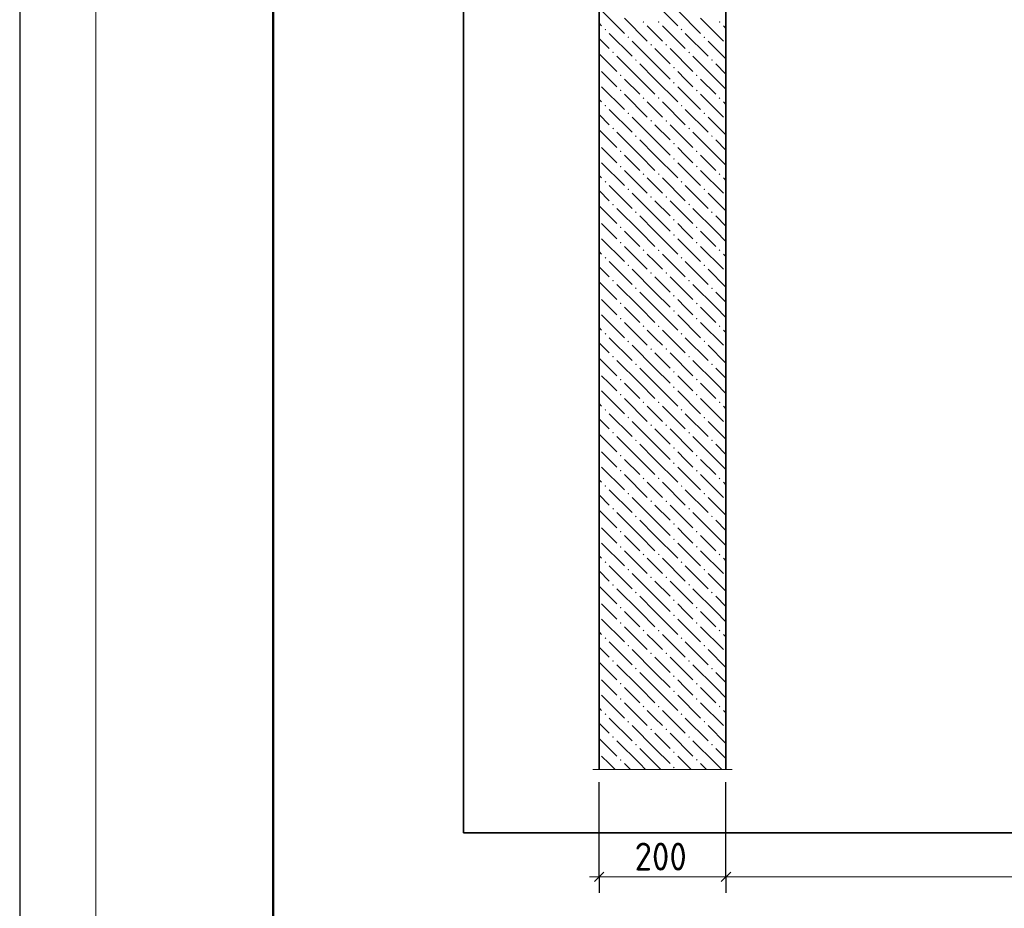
# Model space of a CAD drawing. Header units: millimetres. Extents: x 0 to 21005, y 0 to 14850.
# Tile 2 of 22: x 0 to 3883, y 7811 to 11316. Entities that reach past the tile are written whole.
import ezdxf

# ---------------------------------------------------------------- set-up
doc = ezdxf.new("R2010")
doc.units = ezdxf.units.MM
doc.layers.add('Standard', color=7, linetype='Continuous', lineweight=25)
doc.layers.add('Размерная линия_ общее', color=7, linetype='Continuous', lineweight=13)
doc.layers.add('ЖБ Стена верхний уровень', color=7, linetype='Continuous', lineweight=25, true_color=0x006e00)
doc.layers.add('Размерная выноска', color=7, linetype='Continuous')
doc.styles.add('ISOCPEUR', font='txt')

msp = doc.modelspace()

# ---------------------------------------------------------------- hatches: boundary and pattern name
at = {"layer": 'ЖБ Стена верхний уровень', "linetype": 'Continuous', "lineweight": 18, "transparency": 33554687}
for points in [[(2456.8, 11306.9), (2460, 11310.2), (2463.3, 11306.9), (2460, 11303.7)], [(2516.8, 11306.9), (2520, 11310.2), (2523.3, 11306.9), (2520, 11303.7)], [(2756.8, 11306.9), (2760, 11310.2), (2763.3, 11306.9), (2760, 11303.7)], [(2306.8, 11276.9), (2310, 11280.2), (2313.3, 11276.9), (2310, 11273.7)], [(2606.8, 11276.9), (2610, 11280.2), (2613.3, 11276.9), (2610, 11273.7)], [(2396.8, 11246.9), (2400, 11250.2), (2403.3, 11246.9), (2400, 11243.7)], [(2696.8, 11246.9), (2700, 11250.2), (2703.3, 11246.9), (2700, 11243.7)], [(2336.8, 11186.9), (2340, 11190.2), (2343.3, 11186.9), (2340, 11183.7)], [(2486.8, 11216.9), (2490, 11220.2), (2493.3, 11216.9), (2490, 11213.7)], [(2546.8, 11216.9), (2550, 11220.2), (2553.3, 11216.9), (2550, 11213.7)], [(2636.8, 11186.9), (2640, 11190.2), (2643.3, 11186.9), (2640, 11183.7)], [(2426.8, 11156.9), (2430, 11160.2), (2433.3, 11156.9), (2430, 11153.7)], [(2726.8, 11156.9), (2730, 11160.2), (2733.3, 11156.9), (2730, 11153.7)], [(2576.8, 11126.9), (2580, 11130.2), (2583.3, 11126.9), (2580, 11123.7)], [(2366.8, 11096.9), (2370, 11100.2), (2373.3, 11096.9), (2370, 11093.7)], [(2576.8, 11066.9), (2580, 11070.2), (2583.3, 11066.9), (2580, 11063.7)], [(2666.8, 11096.9), (2670, 11100.2), (2673.3, 11096.9), (2670, 11093.7)], [(2366.8, 11036.9), (2370, 11040.2), (2373.3, 11036.9), (2370, 11033.7)], [(2666.8, 11036.9), (2670, 11040.2), (2673.3, 11036.9), (2670, 11033.7)], [(2456.8, 11006.9), (2460, 11010.2), (2463.3, 11006.9), (2460, 11003.7)], [(2516.8, 11006.9), (2520, 11010.2), (2523.3, 11006.9), (2520, 11003.7)], [(2756.8, 11006.9), (2760, 11010.2), (2763.3, 11006.9), (2760, 11003.7)], [(2306.8, 10976.9), (2310, 10980.2), (2313.3, 10976.9), (2310, 10973.7)], [(2396.8, 10946.9), (2400, 10950.2), (2403.3, 10946.9), (2400, 10943.7)], [(2606.8, 10976.9), (2610, 10980.2), (2613.3, 10976.9), (2610, 10973.7)], [(2696.8, 10946.9), (2700, 10950.2), (2703.3, 10946.9), (2700, 10943.7)], [(2486.8, 10916.9), (2490, 10920.2), (2493.3, 10916.9), (2490, 10913.7)], [(2546.8, 10916.9), (2550, 10920.2), (2553.3, 10916.9), (2550, 10913.7)], [(2336.8, 10886.9), (2340, 10890.2), (2343.3, 10886.9), (2340, 10883.7)], [(2636.8, 10886.9), (2640, 10890.2), (2643.3, 10886.9), (2640, 10883.7)], [(2426.8, 10856.9), (2430, 10860.2), (2433.3, 10856.9), (2430, 10853.7)], [(2726.8, 10856.9), (2730, 10860.2), (2733.3, 10856.9), (2730, 10853.7)], [(2366.8, 10796.9), (2370, 10800.2), (2373.3, 10796.9), (2370, 10793.7)], [(2576.8, 10826.9), (2580, 10830.2), (2583.3, 10826.9), (2580, 10823.7)], [(2666.8, 10796.9), (2670, 10800.2), (2673.3, 10796.9), (2670, 10793.7)], [(2576.8, 10766.9), (2580, 10770.2), (2583.3, 10766.9), (2580, 10763.7)], [(2366.8, 10736.9), (2370, 10740.2), (2373.3, 10736.9), (2370, 10733.7)], [(2666.8, 10736.9), (2670, 10740.2), (2673.3, 10736.9), (2670, 10733.7)], [(2306.8, 10676.9), (2310, 10680.2), (2313.3, 10676.9), (2310, 10673.7)], [(2456.8, 10706.9), (2460, 10710.2), (2463.3, 10706.9), (2460, 10703.7)], [(2516.8, 10706.9), (2520, 10710.2), (2523.3, 10706.9), (2520, 10703.7)], [(2606.8, 10676.9), (2610, 10680.2), (2613.3, 10676.9), (2610, 10673.7)], [(2756.8, 10706.9), (2760, 10710.2), (2763.3, 10706.9), (2760, 10703.7)], [(2396.8, 10646.9), (2400, 10650.2), (2403.3, 10646.9), (2400, 10643.7)], [(2696.8, 10646.9), (2700, 10650.2), (2703.3, 10646.9), (2700, 10643.7)], [(2486.8, 10616.9), (2490, 10620.2), (2493.3, 10616.9), (2490, 10613.7)], [(2546.8, 10616.9), (2550, 10620.2), (2553.3, 10616.9), (2550, 10613.7)], [(2336.8, 10586.9), (2340, 10590.2), (2343.3, 10586.9), (2340, 10583.7)], [(2636.8, 10586.9), (2640, 10590.2), (2643.3, 10586.9), (2640, 10583.7)], [(2426.8, 10556.9), (2430, 10560.2), (2433.3, 10556.9), (2430, 10553.7)], [(2576.8, 10526.9), (2580, 10530.2), (2583.3, 10526.9), (2580, 10523.7)], [(2726.8, 10556.9), (2730, 10560.2), (2733.3, 10556.9), (2730, 10553.7)], [(2366.8, 10496.9), (2370, 10500.2), (2373.3, 10496.9), (2370, 10493.7)], [(2666.8, 10496.9), (2670, 10500.2), (2673.3, 10496.9), (2670, 10493.7)], [(2576.8, 10466.9), (2580, 10470.2), (2583.3, 10466.9), (2580, 10463.7)], [(2366.8, 10436.9), (2370, 10440.2), (2373.3, 10436.9), (2370, 10433.7)], [(2456.8, 10406.9), (2460, 10410.2), (2463.3, 10406.9), (2460, 10403.7)], [(2516.8, 10406.9), (2520, 10410.2), (2523.3, 10406.9), (2520, 10403.7)], [(2666.8, 10436.9), (2670, 10440.2), (2673.3, 10436.9), (2670, 10433.7)], [(2756.8, 10406.9), (2760, 10410.2), (2763.3, 10406.9), (2760, 10403.7)], [(2306.8, 10376.9), (2310, 10380.2), (2313.3, 10376.9), (2310, 10373.7)], [(2606.8, 10376.9), (2610, 10380.2), (2613.3, 10376.9), (2610, 10373.7)], [(2396.8, 10346.9), (2400, 10350.2), (2403.3, 10346.9), (2400, 10343.7)], [(2696.8, 10346.9), (2700, 10350.2), (2703.3, 10346.9), (2700, 10343.7)], [(2336.8, 10286.9), (2340, 10290.2), (2343.3, 10286.9), (2340, 10283.7)], [(2486.8, 10316.9), (2490, 10320.2), (2493.3, 10316.9), (2490, 10313.7)], [(2546.8, 10316.9), (2550, 10320.2), (2553.3, 10316.9), (2550, 10313.7)], [(2636.8, 10286.9), (2640, 10290.2), (2643.3, 10286.9), (2640, 10283.7)], [(2426.8, 10256.9), (2430, 10260.2), (2433.3, 10256.9), (2430, 10253.7)], [(2726.8, 10256.9), (2730, 10260.2), (2733.3, 10256.9), (2730, 10253.7)], [(2576.8, 10226.9), (2580, 10230.2), (2583.3, 10226.9), (2580, 10223.7)], [(2366.8, 10196.9), (2370, 10200.2), (2373.3, 10196.9), (2370, 10193.7)], [(2666.8, 10196.9), (2670, 10200.2), (2673.3, 10196.9), (2670, 10193.7)], [(2366.8, 10136.9), (2370, 10140.2), (2373.3, 10136.9), (2370, 10133.7)], [(2576.8, 10166.9), (2580, 10170.2), (2583.3, 10166.9), (2580, 10163.7)], [(2666.8, 10136.9), (2670, 10140.2), (2673.3, 10136.9), (2670, 10133.7)], [(2456.8, 10106.9), (2460, 10110.2), (2463.3, 10106.9), (2460, 10103.7)], [(2516.8, 10106.9), (2520, 10110.2), (2523.3, 10106.9), (2520, 10103.7)], [(2756.8, 10106.9), (2760, 10110.2), (2763.3, 10106.9), (2760, 10103.7)], [(2306.8, 10076.9), (2310, 10080.2), (2313.3, 10076.9), (2310, 10073.7)], [(2606.8, 10076.9), (2610, 10080.2), (2613.3, 10076.9), (2610, 10073.7)], [(2396.8, 10046.9), (2400, 10050.2), (2403.3, 10046.9), (2400, 10043.7)], [(2486.8, 10016.9), (2490, 10020.2), (2493.3, 10016.9), (2490, 10013.7)], [(2546.8, 10016.9), (2550, 10020.2), (2553.3, 10016.9), (2550, 10013.7)], [(2696.8, 10046.9), (2700, 10050.2), (2703.3, 10046.9), (2700, 10043.7)], [(2336.8, 9986.9), (2340, 9990.2), (2343.3, 9986.9), (2340, 9983.7)], [(2636.8, 9986.9), (2640, 9990.2), (2643.3, 9986.9), (2640, 9983.7)], [(2426.8, 9956.9), (2430, 9960.2), (2433.3, 9956.9), (2430, 9953.7)], [(2726.8, 9956.9), (2730, 9960.2), (2733.3, 9956.9), (2730, 9953.7)], [(2576.8, 9926.9), (2580, 9930.2), (2583.3, 9926.9), (2580, 9923.7)], [(2366.8, 9896.9), (2370, 9900.2), (2373.3, 9896.9), (2370, 9893.7)], [(2576.8, 9866.9), (2580, 9870.2), (2583.3, 9866.9), (2580, 9863.7)], [(2666.8, 9896.9), (2670, 9900.2), (2673.3, 9896.9), (2670, 9893.7)], [(2366.8, 9836.9), (2370, 9840.2), (2373.3, 9836.9), (2370, 9833.7)], [(2666.8, 9836.9), (2670, 9840.2), (2673.3, 9836.9), (2670, 9833.7)], [(2456.8, 9806.9), (2460, 9810.2), (2463.3, 9806.9), (2460, 9803.7)], [(2516.8, 9806.9), (2520, 9810.2), (2523.3, 9806.9), (2520, 9803.7)], [(2756.8, 9806.9), (2760, 9810.2), (2763.3, 9806.9), (2760, 9803.7)], [(2306.8, 9776.9), (2310, 9780.2), (2313.3, 9776.9), (2310, 9773.7)], [(2396.8, 9746.9), (2400, 9750.2), (2403.3, 9746.9), (2400, 9743.7)], [(2606.8, 9776.9), (2610, 9780.2), (2613.3, 9776.9), (2610, 9773.7)], [(2696.8, 9746.9), (2700, 9750.2), (2703.3, 9746.9), (2700, 9743.7)], [(2486.8, 9716.9), (2490, 9720.2), (2493.3, 9716.9), (2490, 9713.7)], [(2546.8, 9716.9), (2550, 9720.2), (2553.3, 9716.9), (2550, 9713.7)], [(2336.8, 9686.9), (2340, 9690.2), (2343.3, 9686.9), (2340, 9683.7)], [(2636.8, 9686.9), (2640, 9690.2), (2643.3, 9686.9), (2640, 9683.7)], [(2426.8, 9656.9), (2430, 9660.2), (2433.3, 9656.9), (2430, 9653.7)], [(2576.8, 9626.9), (2580, 9630.2), (2583.3, 9626.9), (2580, 9623.7)], [(2726.8, 9656.9), (2730, 9660.2), (2733.3, 9656.9), (2730, 9653.7)], [(2366.8, 9596.9), (2370, 9600.2), (2373.3, 9596.9), (2370, 9593.7)], [(2666.8, 9596.9), (2670, 9600.2), (2673.3, 9596.9), (2670, 9593.7)], [(2576.8, 9566.9), (2580, 9570.2), (2583.3, 9566.9), (2580, 9563.7)], [(2366.8, 9536.9), (2370, 9540.2), (2373.3, 9536.9), (2370, 9533.7)], [(2666.8, 9536.9), (2670, 9540.2), (2673.3, 9536.9), (2670, 9533.7)], [(2306.8, 9476.9), (2310, 9480.2), (2313.3, 9476.9), (2310, 9473.7)], [(2456.8, 9506.9), (2460, 9510.2), (2463.3, 9506.9), (2460, 9503.7)], [(2516.8, 9506.9), (2520, 9510.2), (2523.3, 9506.9), (2520, 9503.7)], [(2606.8, 9476.9), (2610, 9480.2), (2613.3, 9476.9), (2610, 9473.7)], [(2756.8, 9506.9), (2760, 9510.2), (2763.3, 9506.9), (2760, 9503.7)], [(2396.8, 9446.9), (2400, 9450.2), (2403.3, 9446.9), (2400, 9443.7)], [(2696.8, 9446.9), (2700, 9450.2), (2703.3, 9446.9), (2700, 9443.7)], [(2486.8, 9416.9), (2490, 9420.2), (2493.3, 9416.9), (2490, 9413.7)], [(2546.8, 9416.9), (2550, 9420.2), (2553.3, 9416.9), (2550, 9413.7)], [(2336.8, 9386.9), (2340, 9390.2), (2343.3, 9386.9), (2340, 9383.7)], [(2426.8, 9356.9), (2430, 9360.2), (2433.3, 9356.9), (2430, 9353.7)], [(2636.8, 9386.9), (2640, 9390.2), (2643.3, 9386.9), (2640, 9383.7)], [(2726.8, 9356.9), (2730, 9360.2), (2733.3, 9356.9), (2730, 9353.7)], [(2576.8, 9326.9), (2580, 9330.2), (2583.3, 9326.9), (2580, 9323.7)], [(2366.8, 9296.9), (2370, 9300.2), (2373.3, 9296.9), (2370, 9293.7)], [(2666.8, 9296.9), (2670, 9300.2), (2673.3, 9296.9), (2670, 9293.7)], [(2576.8, 9266.9), (2580, 9270.2), (2583.3, 9266.9), (2580, 9263.7)], [(2366.8, 9236.9), (2370, 9240.2), (2373.3, 9236.9), (2370, 9233.7)], [(2456.8, 9206.9), (2460, 9210.2), (2463.3, 9206.9), (2460, 9203.7)], [(2516.8, 9206.9), (2520, 9210.2), (2523.3, 9206.9), (2520, 9203.7)], [(2666.8, 9236.9), (2670, 9240.2), (2673.3, 9236.9), (2670, 9233.7)], [(2756.8, 9206.9), (2760, 9210.2), (2763.3, 9206.9), (2760, 9203.7)], [(2306.8, 9176.9), (2310, 9180.2), (2313.3, 9176.9), (2310, 9173.7)], [(2606.8, 9176.9), (2610, 9180.2), (2613.3, 9176.9), (2610, 9173.7)], [(2396.8, 9146.9), (2400, 9150.2), (2403.3, 9146.9), (2400, 9143.7)], [(2696.8, 9146.9), (2700, 9150.2), (2703.3, 9146.9), (2700, 9143.7)], [(2336.8, 9086.9), (2340, 9090.2), (2343.3, 9086.9), (2340, 9083.7)], [(2486.8, 9116.9), (2490, 9120.2), (2493.3, 9116.9), (2490, 9113.7)], [(2546.8, 9116.9), (2550, 9120.2), (2553.3, 9116.9), (2550, 9113.7)], [(2636.8, 9086.9), (2640, 9090.2), (2643.3, 9086.9), (2640, 9083.7)], [(2426.8, 9056.9), (2430, 9060.2), (2433.3, 9056.9), (2430, 9053.7)], [(2726.8, 9056.9), (2730, 9060.2), (2733.3, 9056.9), (2730, 9053.7)], [(2576.8, 9026.9), (2580, 9030.2), (2583.3, 9026.9), (2580, 9023.7)], [(2366.8, 8996.9), (2370, 9000.2), (2373.3, 8996.9), (2370, 8993.7)], [(2576.8, 8966.9), (2580, 8970.2), (2583.3, 8966.9), (2580, 8963.7)], [(2666.8, 8996.9), (2670, 9000.2), (2673.3, 8996.9), (2670, 8993.7)], [(2366.8, 8936.9), (2370, 8940.2), (2373.3, 8936.9), (2370, 8933.7)], [(2666.8, 8936.9), (2670, 8940.2), (2673.3, 8936.9), (2670, 8933.7)], [(2456.8, 8906.9), (2460, 8910.2), (2463.3, 8906.9), (2460, 8903.7)], [(2516.8, 8906.9), (2520, 8910.2), (2523.3, 8906.9), (2520, 8903.7)], [(2756.8, 8906.9), (2760, 8910.2), (2763.3, 8906.9), (2760, 8903.7)], [(2306.8, 8876.9), (2310, 8880.2), (2313.3, 8876.9), (2310, 8873.7)], [(2606.8, 8876.9), (2610, 8880.2), (2613.3, 8876.9), (2610, 8873.7)], [(2396.8, 8846.9), (2400, 8850.2), (2403.3, 8846.9), (2400, 8843.7)], [(2486.8, 8816.9), (2490, 8820.2), (2493.3, 8816.9), (2490, 8813.7)], [(2546.8, 8816.9), (2550, 8820.2), (2553.3, 8816.9), (2550, 8813.7)], [(2696.8, 8846.9), (2700, 8850.2), (2703.3, 8846.9), (2700, 8843.7)], [(2336.8, 8786.9), (2340, 8790.2), (2343.3, 8786.9), (2340, 8783.7)], [(2636.8, 8786.9), (2640, 8790.2), (2643.3, 8786.9), (2640, 8783.7)], [(2426.8, 8756.9), (2430, 8760.2), (2433.3, 8756.9), (2430, 8753.7)], [(2726.8, 8756.9), (2730, 8760.2), (2733.3, 8756.9), (2730, 8753.7)], [(2366.8, 8696.9), (2370, 8700.2), (2373.3, 8696.9), (2370, 8693.7)], [(2576.8, 8726.9), (2580, 8730.2), (2583.3, 8726.9), (2580, 8723.7)], [(2666.8, 8696.9), (2670, 8700.2), (2673.3, 8696.9), (2670, 8693.7)], [(2576.8, 8666.9), (2580, 8670.2), (2583.3, 8666.9), (2580, 8663.7)], [(2366.8, 8636.9), (2370, 8640.2), (2373.3, 8636.9), (2370, 8633.7)], [(2666.8, 8636.9), (2670, 8640.2), (2673.3, 8636.9), (2670, 8633.7)], [(2456.8, 8606.9), (2460, 8610.2), (2463.3, 8606.9), (2460, 8603.7)], [(2516.8, 8606.9), (2520, 8610.2), (2523.3, 8606.9), (2520, 8603.7)], [(2756.8, 8606.9), (2760, 8610.2), (2763.3, 8606.9), (2760, 8603.7)], [(2306.8, 8576.9), (2310, 8580.2), (2313.3, 8576.9), (2310, 8573.7)], [(2396.8, 8546.9), (2400, 8550.2), (2403.3, 8546.9), (2400, 8543.7)], [(2606.8, 8576.9), (2610, 8580.2), (2613.3, 8576.9), (2610, 8573.7)], [(2696.8, 8546.9), (2700, 8550.2), (2703.3, 8546.9), (2700, 8543.7)], [(2486.8, 8516.9), (2490, 8520.2), (2493.3, 8516.9), (2490, 8513.7)], [(2546.8, 8516.9), (2550, 8520.2), (2553.3, 8516.9), (2550, 8513.7)], [(2336.8, 8486.9), (2340, 8490.2), (2343.3, 8486.9), (2340, 8483.7)], [(2636.8, 8486.9), (2640, 8490.2), (2643.3, 8486.9), (2640, 8483.7)], [(2426.8, 8456.9), (2430, 8460.2), (2433.3, 8456.9), (2430, 8453.7)], [(2576.8, 8426.9), (2580, 8430.2), (2583.3, 8426.9), (2580, 8423.7)], [(2726.8, 8456.9), (2730, 8460.2), (2733.3, 8456.9), (2730, 8453.7)], [(2366.8, 8396.9), (2370, 8400.2), (2373.3, 8396.9), (2370, 8393.7)], [(2666.8, 8396.9), (2670, 8400.2), (2673.3, 8396.9), (2670, 8393.7)], [(2576.8, 8366.9), (2580, 8370.2), (2583.3, 8366.9), (2580, 8363.7)]]:
    msp.add_hatch(color=7, dxfattribs=at).paths.add_polyline_path(points, flags=16)

# ---------------------------------------------------------------- linework, layer by layer
at = {"layer": 'Standard', "color": 7, "linetype": 'Continuous', "lineweight": 25, "transparency": 33554687}
msp.add_line((1000, 14600), (1000, 529.1), dxfattribs=at)
msp.add_lwpolyline([(0, 0), (21000, 0), (21000, 14850), (0, 14850), (0, 0)], close=True, dxfattribs=at)
at = {"layer": 'Standard', "color": 7, "linetype": 'Continuous', "lineweight": 13, "transparency": 33554687}
msp.add_lwpolyline([(21005, 14764.4), (300, 14764.4), (300, 4836.2), (21005, 4836.2)], dxfattribs=at)
at = {"layer": 'Standard', "color": 7, "linetype": 'Continuous', "lineweight": 50, "transparency": 33554687}
msp.add_lwpolyline([(1000, 14600), (20750, 14600), (20750, 250), (1000, 250), (1000, 14600)], close=True, dxfattribs=at)
at = {"layer": 'Standard', "color": 254, "linetype": 'Continuous', "lineweight": 35, "true_color": 0xc4c4ff, "transparency": 33554687}
msp.add_lwpolyline([(1749.6, 8108.5), (19625.9, 8108.5), (19625.9, 13150.3), (1749.6, 13150.3), (1749.6, 8108.5)], dxfattribs=at)
at = {"layer": 'ЖБ Стена верхний уровень', "color": 7, "linetype": 'Continuous', "lineweight": 35, "transparency": 33554687}
for p, q in [((2285.1, 12046), (2285.1, 8358.5)), ((2785.1, 8358.5), (2785.1, 12046))]:
    msp.add_line(p, q, dxfattribs=at)
at = {"layer": 'ЖБ Стена верхний уровень', "color": 251, "linetype": 'Continuous', "lineweight": 18, "true_color": 0x575757, "transparency": 33554687}
for p, q in [((2505, 11381.9), (2595, 11291.9)), ((2295, 11351.9), (2385, 11261.9)), ((2595, 11351.9), (2685, 11261.9)), ((2285.1, 11301.8), (2295, 11291.9)), ((2385, 11321.9), (2475, 11231.9)), ((2685, 11321.9), (2775, 11231.9)), ((2325, 11261.9), (2415, 11171.9)), ((2505, 11261.9), (2475, 11291.9)), ((2535, 11231.9), (2505, 11261.9)), ((2535, 11291.9), (2625, 11201.9)), ((2625, 11261.9), (2715, 11171.9)), ((2785.1, 11281.8), (2775, 11291.9)), ((2285.1, 11241.8), (2325, 11201.9)), ((2505, 11141.9), (2415, 11231.9)), ((2785.1, 11161.8), (2715, 11231.9)), ((2505, 11201.9), (2565, 11141.9)), ((2565, 11201.9), (2655, 11111.9)), ((2285.1, 11181.8), (2355, 11111.9)), ((2445, 11081.9), (2355, 11171.9)), ((2745, 11081.9), (2655, 11171.9)), ((2325, 11081.9), (2295, 11111.9)), ((2445, 11141.9), (2505, 11081.9)), ((2505, 11141.9), (2565, 11081.9)), ((2625, 11081.9), (2595, 11111.9)), ((2745, 11141.9), (2785.1, 11101.8)), ((2355, 11051.9), (2325, 11081.9)), ((2385, 11081.9), (2445, 11021.9)), ((2445, 11081.9), (2505, 11021.9)), ((2505, 11081.9), (2595, 10991.9)), ((2655, 11051.9), (2625, 11081.9)), ((2685, 11081.9), (2745, 11021.9)), ((2745, 11081.9), (2785.1, 11041.8)), ((2295, 11051.9), (2385, 10961.9)), ((2595, 11051.9), (2685, 10961.9)), ((2285.1, 11001.8), (2295, 10991.9)), ((2385, 11021.9), (2475, 10931.9)), ((2505, 10961.9), (2475, 10991.9)), ((2535, 10991.9), (2625, 10901.9)), ((2685, 11021.9), (2775, 10931.9)), ((2785.1, 10981.8), (2775, 10991.9)), ((2325, 10961.9), (2415, 10871.9)), ((2535, 10931.9), (2505, 10961.9)), ((2625, 10961.9), (2715, 10871.9)), ((2285.1, 10941.8), (2325, 10901.9)), ((2505, 10841.9), (2415, 10931.9)), ((2785.1, 10861.8), (2715, 10931.9)), ((2285.1, 10881.8), (2355, 10811.9)), ((2505, 10901.9), (2565, 10841.9)), ((2565, 10901.9), (2655, 10811.9)), ((2445, 10781.9), (2355, 10871.9)), ((2445, 10841.9), (2505, 10781.9)), ((2505, 10841.9), (2565, 10781.9)), ((2745, 10781.9), (2655, 10871.9)), ((2745, 10841.9), (2785.1, 10801.8)), ((2325, 10781.9), (2295, 10811.9)), ((2625, 10781.9), (2595, 10811.9)), ((2355, 10751.9), (2325, 10781.9)), ((2385, 10781.9), (2445, 10721.9)), ((2445, 10781.9), (2505, 10721.9)), ((2505, 10781.9), (2595, 10691.9)), ((2655, 10751.9), (2625, 10781.9)), ((2685, 10781.9), (2745, 10721.9)), ((2745, 10781.9), (2785.1, 10741.8)), ((2295, 10751.9), (2385, 10661.9)), ((2385, 10721.9), (2475, 10631.9)), ((2595, 10751.9), (2685, 10661.9)), ((2685, 10721.9), (2775, 10631.9)), ((2285.1, 10701.8), (2295, 10691.9)), ((2505, 10661.9), (2475, 10691.9)), ((2535, 10691.9), (2625, 10601.9)), ((2785.1, 10681.8), (2775, 10691.9)), ((2285.1, 10641.8), (2325, 10601.9)), ((2325, 10661.9), (2415, 10571.9)), ((2535, 10631.9), (2505, 10661.9)), ((2625, 10661.9), (2715, 10571.9)), ((2505, 10541.9), (2415, 10631.9)), ((2505, 10601.9), (2565, 10541.9)), ((2565, 10601.9), (2655, 10511.9)), ((2785.1, 10561.8), (2715, 10631.9)), ((2285.1, 10581.8), (2355, 10511.9)), ((2445, 10481.9), (2355, 10571.9)), ((2745, 10481.9), (2655, 10571.9)), ((2445, 10541.9), (2505, 10481.9)), ((2505, 10541.9), (2565, 10481.9)), ((2745, 10541.9), (2785.1, 10501.8)), ((2325, 10481.9), (2295, 10511.9)), ((2625, 10481.9), (2595, 10511.9)), ((2295, 10451.9), (2385, 10361.9)), ((2355, 10451.9), (2325, 10481.9)), ((2385, 10481.9), (2445, 10421.9)), ((2445, 10481.9), (2505, 10421.9)), ((2505, 10481.9), (2595, 10391.9)), ((2595, 10451.9), (2685, 10361.9)), ((2655, 10451.9), (2625, 10481.9)), ((2685, 10481.9), (2745, 10421.9)), ((2745, 10481.9), (2785.1, 10441.8)), ((2385, 10421.9), (2475, 10331.9)), ((2685, 10421.9), (2775, 10331.9)), ((2285.1, 10401.8), (2295, 10391.9)), ((2505, 10361.9), (2475, 10391.9)), ((2535, 10391.9), (2625, 10301.9)), ((2785.1, 10381.8), (2775, 10391.9)), ((2285.1, 10341.8), (2325, 10301.9)), ((2325, 10361.9), (2415, 10271.9)), ((2505, 10241.9), (2415, 10331.9)), ((2535, 10331.9), (2505, 10361.9)), ((2625, 10361.9), (2715, 10271.9)), ((2785.1, 10261.8), (2715, 10331.9)), ((2505, 10301.9), (2565, 10241.9)), ((2565, 10301.9), (2655, 10211.9)), ((2285.1, 10281.8), (2355, 10211.9)), ((2445, 10181.9), (2355, 10271.9)), ((2745, 10181.9), (2655, 10271.9)), ((2445, 10241.9), (2505, 10181.9)), ((2505, 10241.9), (2565, 10181.9)), ((2745, 10241.9), (2785.1, 10201.8)), ((2325, 10181.9), (2295, 10211.9)), ((2355, 10151.9), (2325, 10181.9)), ((2385, 10181.9), (2445, 10121.9)), ((2445, 10181.9), (2505, 10121.9)), ((2505, 10181.9), (2595, 10091.9)), ((2625, 10181.9), (2595, 10211.9)), ((2655, 10151.9), (2625, 10181.9)), ((2685, 10181.9), (2745, 10121.9)), ((2745, 10181.9), (2785.1, 10141.8)), ((2295, 10151.9), (2385, 10061.9)), ((2595, 10151.9), (2685, 10061.9)), ((2285.1, 10101.8), (2295, 10091.9)), ((2385, 10121.9), (2475, 10031.9)), ((2685, 10121.9), (2775, 10031.9)), ((2325, 10061.9), (2415, 9971.9)), ((2505, 10061.9), (2475, 10091.9)), ((2535, 10031.9), (2505, 10061.9)), ((2535, 10091.9), (2625, 10001.9)), ((2625, 10061.9), (2715, 9971.9)), ((2785.1, 10081.8), (2775, 10091.9)), ((2285.1, 10041.8), (2325, 10001.9)), ((2505, 9941.9), (2415, 10031.9)), ((2785.1, 9961.8), (2715, 10031.9)), ((2285.1, 9981.8), (2355, 9911.9)), ((2505, 10001.9), (2565, 9941.9)), ((2565, 10001.9), (2655, 9911.9)), ((2445, 9881.9), (2355, 9971.9)), ((2445, 9941.9), (2505, 9881.9)), ((2505, 9941.9), (2565, 9881.9)), ((2745, 9881.9), (2655, 9971.9)), ((2745, 9941.9), (2785.1, 9901.8)), ((2325, 9881.9), (2295, 9911.9)), ((2625, 9881.9), (2595, 9911.9)), ((2355, 9851.9), (2325, 9881.9)), ((2385, 9881.9), (2445, 9821.9)), ((2445, 9881.9), (2505, 9821.9)), ((2505, 9881.9), (2595, 9791.9)), ((2655, 9851.9), (2625, 9881.9)), ((2685, 9881.9), (2745, 9821.9)), ((2745, 9881.9), (2785.1, 9841.8)), ((2295, 9851.9), (2385, 9761.9)), ((2595, 9851.9), (2685, 9761.9)), ((2285.1, 9801.8), (2295, 9791.9)), ((2385, 9821.9), (2475, 9731.9)), ((2505, 9761.9), (2475, 9791.9)), ((2535, 9791.9), (2625, 9701.9)), ((2685, 9821.9), (2775, 9731.9)), ((2785.1, 9781.8), (2775, 9791.9)), ((2325, 9761.9), (2415, 9671.9)), ((2535, 9731.9), (2505, 9761.9)), ((2625, 9761.9), (2715, 9671.9)), ((2285.1, 9741.8), (2325, 9701.9)), ((2505, 9641.9), (2415, 9731.9)), ((2785.1, 9661.8), (2715, 9731.9)), ((2285.1, 9681.8), (2355, 9611.9)), ((2445, 9581.9), (2355, 9671.9)), ((2505, 9701.9), (2565, 9641.9)), ((2565, 9701.9), (2655, 9611.9)), ((2745, 9581.9), (2655, 9671.9)), ((2445, 9641.9), (2505, 9581.9)), ((2505, 9641.9), (2565, 9581.9)), ((2745, 9641.9), (2785.1, 9601.8)), ((2325, 9581.9), (2295, 9611.9)), ((2625, 9581.9), (2595, 9611.9)), ((2355, 9551.9), (2325, 9581.9)), ((2385, 9581.9), (2445, 9521.9)), ((2445, 9581.9), (2505, 9521.9)), ((2505, 9581.9), (2595, 9491.9)), ((2655, 9551.9), (2625, 9581.9)), ((2685, 9581.9), (2745, 9521.9)), ((2745, 9581.9), (2785.1, 9541.8)), ((2295, 9551.9), (2385, 9461.9)), ((2385, 9521.9), (2475, 9431.9)), ((2595, 9551.9), (2685, 9461.9)), ((2685, 9521.9), (2775, 9431.9)), ((2285.1, 9501.8), (2295, 9491.9)), ((2505, 9461.9), (2475, 9491.9)), ((2535, 9491.9), (2625, 9401.9)), ((2785.1, 9481.8), (2775, 9491.9)), ((2285.1, 9441.8), (2325, 9401.9)), ((2325, 9461.9), (2415, 9371.9)), ((2535, 9431.9), (2505, 9461.9)), ((2625, 9461.9), (2715, 9371.9)), ((2505, 9341.9), (2415, 9431.9)), ((2505, 9401.9), (2565, 9341.9)), ((2565, 9401.9), (2655, 9311.9)), ((2785.1, 9361.8), (2715, 9431.9)), ((2285.1, 9381.8), (2355, 9311.9)), ((2445, 9281.9), (2355, 9371.9)), ((2745, 9281.9), (2655, 9371.9)), ((2445, 9341.9), (2505, 9281.9)), ((2505, 9341.9), (2565, 9281.9)), ((2745, 9341.9), (2785.1, 9301.8)), ((2325, 9281.9), (2295, 9311.9)), ((2355, 9251.9), (2325, 9281.9)), ((2385, 9281.9), (2445, 9221.9)), ((2445, 9281.9), (2505, 9221.9)), ((2505, 9281.9), (2595, 9191.9)), ((2625, 9281.9), (2595, 9311.9)), ((2655, 9251.9), (2625, 9281.9)), ((2685, 9281.9), (2745, 9221.9)), ((2745, 9281.9), (2785.1, 9241.8)), ((2295, 9251.9), (2385, 9161.9)), ((2595, 9251.9), (2685, 9161.9)), ((2385, 9221.9), (2475, 9131.9)), ((2685, 9221.9), (2775, 9131.9)), ((2285.1, 9201.8), (2295, 9191.9)), ((2505, 9161.9), (2475, 9191.9)), ((2535, 9191.9), (2625, 9101.9)), ((2785.1, 9181.8), (2775, 9191.9)), ((2285.1, 9141.8), (2325, 9101.9)), ((2325, 9161.9), (2415, 9071.9)), ((2505, 9041.9), (2415, 9131.9)), ((2535, 9131.9), (2505, 9161.9)), ((2625, 9161.9), (2715, 9071.9)), ((2785.1, 9061.8), (2715, 9131.9)), ((2505, 9101.9), (2565, 9041.9)), ((2565, 9101.9), (2655, 9011.9)), ((2285.1, 9081.8), (2355, 9011.9)), ((2445, 8981.9), (2355, 9071.9)), ((2745, 8981.9), (2655, 9071.9)), ((2325, 8981.9), (2295, 9011.9)), ((2445, 9041.9), (2505, 8981.9)), ((2505, 9041.9), (2565, 8981.9)), ((2625, 8981.9), (2595, 9011.9)), ((2745, 9041.9), (2785.1, 9001.8)), ((2355, 8951.9), (2325, 8981.9)), ((2385, 8981.9), (2445, 8921.9)), ((2445, 8981.9), (2505, 8921.9)), ((2505, 8981.9), (2595, 8891.9)), ((2655, 8951.9), (2625, 8981.9)), ((2685, 8981.9), (2745, 8921.9)), ((2745, 8981.9), (2785.1, 8941.8)), ((2295, 8951.9), (2385, 8861.9)), ((2595, 8951.9), (2685, 8861.9)), ((2285.1, 8901.8), (2295, 8891.9)), ((2385, 8921.9), (2475, 8831.9)), ((2685, 8921.9), (2775, 8831.9)), ((2325, 8861.9), (2415, 8771.9)), ((2505, 8861.9), (2475, 8891.9)), ((2535, 8831.9), (2505, 8861.9)), ((2535, 8891.9), (2625, 8801.9)), ((2625, 8861.9), (2715, 8771.9)), ((2785.1, 8881.8), (2775, 8891.9)), ((2285.1, 8841.8), (2325, 8801.9)), ((2505, 8741.9), (2415, 8831.9)), ((2785.1, 8761.8), (2715, 8831.9)), ((2285.1, 8781.8), (2355, 8711.9)), ((2505, 8801.9), (2565, 8741.9)), ((2565, 8801.9), (2655, 8711.9)), ((2445, 8681.9), (2355, 8771.9)), ((2445, 8741.9), (2505, 8681.9)), ((2505, 8741.9), (2565, 8681.9)), ((2745, 8681.9), (2655, 8771.9)), ((2745, 8741.9), (2785.1, 8701.8)), ((2325, 8681.9), (2295, 8711.9)), ((2625, 8681.9), (2595, 8711.9)), ((2355, 8651.9), (2325, 8681.9)), ((2385, 8681.9), (2445, 8621.9)), ((2445, 8681.9), (2505, 8621.9)), ((2505, 8681.9), (2595, 8591.9)), ((2655, 8651.9), (2625, 8681.9)), ((2685, 8681.9), (2745, 8621.9)), ((2745, 8681.9), (2785.1, 8641.8)), ((2295, 8651.9), (2385, 8561.9)), ((2385, 8621.9), (2475, 8531.9)), ((2595, 8651.9), (2685, 8561.9)), ((2685, 8621.9), (2775, 8531.9)), ((2285.1, 8601.8), (2295, 8591.9)), ((2505, 8561.9), (2475, 8591.9)), ((2535, 8591.9), (2625, 8501.9)), ((2785.1, 8581.8), (2775, 8591.9)), ((2325, 8561.9), (2415, 8471.9)), ((2535, 8531.9), (2505, 8561.9)), ((2625, 8561.9), (2715, 8471.9)), ((2285.1, 8541.8), (2325, 8501.9)), ((2505, 8441.9), (2415, 8531.9)), ((2785.1, 8461.8), (2715, 8531.9)), ((2285.1, 8481.8), (2355, 8411.9)), ((2445, 8381.9), (2355, 8471.9)), ((2505, 8501.9), (2565, 8441.9)), ((2565, 8501.9), (2655, 8411.9)), ((2745, 8381.9), (2655, 8471.9)), ((2445, 8441.9), (2505, 8381.9)), ((2505, 8441.9), (2565, 8381.9)), ((2745, 8441.9), (2785.1, 8401.8)), ((2325, 8381.9), (2295, 8411.9)), ((2625, 8381.9), (2595, 8411.9)), ((2348.5, 8358.5), (2325, 8381.9)), ((2385, 8381.9), (2408.5, 8358.5)), ((2445, 8381.9), (2468.5, 8358.5)), ((2505, 8381.9), (2528.5, 8358.5)), ((2648.5, 8358.5), (2625, 8381.9)), ((2685, 8381.9), (2708.5, 8358.5)), ((2745, 8381.9), (2768.5, 8358.5))]:
    msp.add_line(p, q, dxfattribs=at)
at = {"layer": 'Размерная выноска', "color": 7, "linetype": 'Continuous', "lineweight": 13, "transparency": 33554687}
msp.add_line((2810.1, 8358.5), (2260.1, 8358.5), dxfattribs=at)
at = {"layer": 'Размерная линия_ общее', "color": 253, "linetype": 'Continuous', "lineweight": -3, "true_color": 0xa0a0a0, "transparency": 33554687}
for p, q in [((2285.1, 7935.4), (2285.1, 8308.5)), ((2285.1, 7935.4), (2285.1, 7997.9)), ((2785.1, 7935.4), (2785.1, 7997.9)), ((2285.1, 7935.4), (2285.1, 7872.9)), ((2785.1, 7935.4), (2785.1, 7872.9))]:
    msp.add_line(p, q, dxfattribs=at)
at = {"layer": 'Размерная линия_ общее', "color": 7, "linetype": 'Continuous', "lineweight": 13, "transparency": 33554687}
for p, q in [((2285.1, 7935.4), (2247.6, 7935.4)), ((2285.1, 7935.4), (2785.1, 7935.4)), ((2785.1, 7935.4), (5910.1, 7935.4))]:
    msp.add_line(p, q, dxfattribs=at)
at = {"layer": 'Размерная линия_ общее', "color": 7, "linetype": 'Continuous', "lineweight": 25, "transparency": 33554687}
for p, q in [((2266.4, 7916.6), (2303.9, 7954.1)), ((2766.4, 7916.6), (2803.9, 7954.1))]:
    msp.add_line(p, q, dxfattribs=at)
at = {"layer": 'Размерная линия_ общее', "color": 253, "linetype": 'Continuous', "lineweight": -3, "true_color": 0xa0a0a0, "transparency": 33554687}
msp.add_lwpolyline([(2785.1, 7935.4), (2785.1, 7943.9), (2785.1, 7943.9), (2785.1, 7943.9), (2785.1, 7943.9), (2785.1, 7943.9), (2785.1, 7943.9), (2785.1, 7943.9), (2785.1, 7943.9), (2785.1, 8082), (2785.1, 8082), (2785.1, 8308.5)], dxfattribs=at)

# ---------------------------------------------------------------- texts
at = {"layer": 'Размерная линия_ общее', "color": 7, "linetype": 'Continuous', "lineweight": 25, "transparency": 33554687, "insert": (2425.1, 7960.4), "char_height": 110, "width": 280.994, "attachment_point": 7, "style": 'ISOCPEUR'}
msp.add_mtext('\\W0.91;200', dxfattribs=at)

doc.saveas('drawing.dxf')
